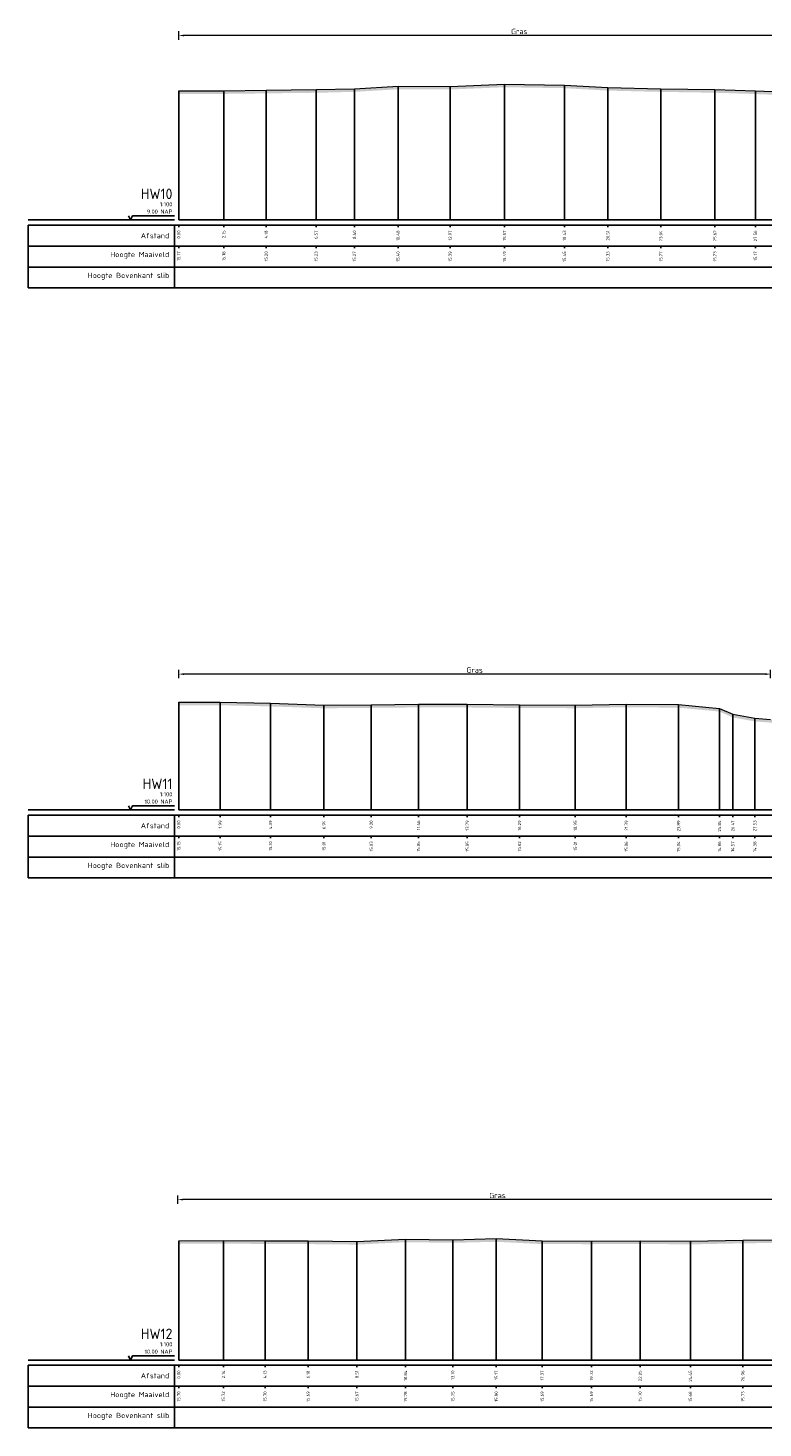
# Model space of a CAD drawing. Header units: metres. Extents: x 197883 to 206898, y 361907 to 364395.
# Tile 195 of 256: x 205777 to 205812, y 364076 to 364142. Entities that reach past the tile are written whole.
import ezdxf
from ezdxf.enums import TextEntityAlignment as Align

# ---------------------------------------------------------------- set-up
doc = ezdxf.new("R2010")
doc.units = ezdxf.units.M
doc.header["$PDMODE"] = 35
doc.header["$PDSIZE"] = 0.075
doc.layers.add('X-ME-AL-PROFIEL_HUIDIG MAAIVELD-GD', color=252, linetype='Continuous', lineweight=0)
doc.layers.add('X-XX-AL-DETAIL1-M', color=7, linetype='Continuous', lineweight=18)
doc.layers.add('X-ME-AL-PROFIELRASTER-S', color=7, linetype='Continuous')
doc.styles.add('NLCS-ISO-ANNOTATIVE-T18', font='NLCS-ISO.ttf', dxfattribs={"height": 1.8})
doc.styles.add('NLCS-ISO-M100-T25', font='NLCS-ISO.ttf', dxfattribs={"height": 0.25})
doc.dimstyles.new('NLCS-M100-T25-PIJL_L2_H1', dxfattribs={"dimscale": 0.1, "dimtxt": 2.5, "dimasz": 2.5, "dimexe": 2, "dimexo": 2, "dimgap": 0.7, "dimtad": 1, "dimzin": 0, "dimdsep": 46, "dimtxsty": 'NLCS-ISO-M100-T25', "dimcen": 0, "dimdle": 2, "dimclrd": 256, "dimclre": 256, "dimclrt": 256, "dimadec": 1, "dimazin": 0, "dimtfac": 1, "dimtdec": 3, "dimtofl": 0, "dimtmove": 0, "dimatfit": 3, "dimfxl": 2, "dimfxlon": 1, "dimtfillclr": 256, "dimtolj": 1, "dimtzin": 0, "dimlwd": -1, "dimlwe": -1, "dimarcsym": 0})

# ---------------------------------------------------------------- blocks, each defined once
blk = doc.blocks.new('SAL-PROFIELRASTER-D')
at = {"color": 0, "linetype": 'ByBlock', "lineweight": -2, "flags": 128}
for points in [[(-2, 0), (-72, 0)], [(-24, 2), (-23, 0), (-22, 2), (-2, 2)], [(-72, -12.5), (-72, -2.5)], [(0, -2.5), (-72, -2.5)], [(-2, -12.5), (-2, -2.5)], [(0, -12.5), (-72, -12.5)]]:
    blk.add_lwpolyline(points, dxfattribs=at)
at = {"color": 0, "linetype": 'ByBlock', "lineweight": -2, "style": 'NLCS-ISO-ANNOTATIVE-T18'}
blk.add_text('NAP', height=2, dxfattribs=at).set_placement((-3, 3), align=Align.RIGHT)
blk.add_text('Afstand', height=2.5, dxfattribs=at).set_placement((-4.5, -7.5), align=Align.MIDDLE_RIGHT)
for tag, height, p in [('PROFIELNR', 5, (-3, 10)), ('SCHAAL', 2, (-3, 6.5)), ('NAP', 2, (-9.94, 3))]:
    blk.add_attdef(tag, text='', height=height, dxfattribs=at).set_placement(p, align=Align.RIGHT)
blk = doc.blocks.new('SAL-PROFIELRASTER_BALK_EIND1-D')
at = {"color": 0, "linetype": 'ByBlock', "lineweight": -2, "flags": 128}
for points in [[(0, 0), (1, 0)], [(0, -2.5), (1, -2.5)], [(0, -12.5), (1, -12.5)]]:
    blk.add_lwpolyline(points, dxfattribs=at)
blk = doc.blocks.new('SAL-PROFIELRASTER_BALK-D')
at = {"color": 0, "linetype": 'ByBlock', "lineweight": -2}
for p, q in [((-72, -12.5), (-72, -2.5)), ((-2, -2.5), (-2, -12.5)), ((0, -12.5), (-72, -12.5))]:
    blk.add_line(p, q, dxfattribs=at)
at = {"color": 0, "linetype": 'ByBlock', "lineweight": -2, "style": 'NLCS-ISO-ANNOTATIVE-T18'}
for tag, height, p in [('TITEL1', 2.5, (-4.5, -6.5)), ('TITEL2', 1.5, (-4.5, -9.5))]:
    blk.add_attdef(tag, text='', height=height, dxfattribs=at).set_placement(p, align=Align.MIDDLE_RIGHT)
blk = doc.blocks.new('SAL-PROFIELRASTER_BALK_EIND2-D')
at = {"color": 0, "linetype": 'ByBlock', "lineweight": -2}
blk.add_line((1, -12.5), (0, -12.5), dxfattribs=at)
blk = doc.blocks.new('SAL-PROFIELRASTER_BALK_DATA-D')
at = {"color": 0, "linetype": 'ByBlock', "lineweight": -2}
blk.add_lwpolyline([(0, -3.5), (0, -2.5)], dxfattribs=at)
at = {"color": 0, "linetype": 'ByBlock', "lineweight": -2, "style": 'NLCS-ISO-ANNOTATIVE-T18'}
blk.add_attdef('GETAL', text='', height=1.5, rotation=90, dxfattribs=at).set_placement((0.75, -5), align=Align.RIGHT)
blk = doc.blocks.new('SAL-PROFIELRASTER_AANHAAL-D')
at = {"color": 9, "linetype": 'ByBlock', "lineweight": -2, "flags": 128}
blk.add_lwpolyline([(0, 1), (0, 0)], dxfattribs=at)
blk = doc.blocks.new('*D242')
at = {"layer": 'Defpoints', "color": 0, "transparency": 16777216}
for p in [(205783.859, 364111.55), (205812.145, 364109.38), (205783.859, 364105.056)]:
    blk.add_point(p, dxfattribs=at)
at = {"layer": 'X-XX-AL-DETAIL1-M', "color": 253, "transparency": 16777216}
for p, q in [((205783.859, 364111.35), (205783.859, 364111.75)), ((205812.145, 364111.35), (205812.145, 364111.75)), ((205811.895, 364111.55), (205784.109, 364111.55))]:
    blk.add_line(p, q, dxfattribs=at)
for points in [[(205784.109, 364111.592), (205784.109, 364111.508), (205783.859, 364111.55)], [(205811.895, 364111.592), (205811.895, 364111.508), (205812.145, 364111.55)]]:
    blk.add_solid(points, dxfattribs=at)
at = {"layer": 'X-XX-AL-DETAIL1-M', "color": 253, "transparency": 16777216, "insert": (205798.002, 364111.745), "char_height": 0.25, "attachment_point": 5, "style": 'NLCS-ISO-M100-T25'}
blk.add_mtext('\\A1;Gras', dxfattribs=at)
blk = doc.blocks.new('*D179')
at = {"layer": 'Defpoints', "color": 0, "transparency": 16777216}
for p in [(205783.859, 364142.073), (205816.411, 364138.328), (205783.859, 364133.257)]:
    blk.add_point(p, dxfattribs=at)
at = {"layer": 'X-XX-AL-DETAIL1-M', "color": 253, "transparency": 16777216}
for p, q in [((205783.859, 364141.873), (205783.859, 364142.273)), ((205816.161, 364142.073), (205784.109, 364142.073)), ((205816.411, 364141.873), (205816.411, 364142.273))]:
    blk.add_line(p, q, dxfattribs=at)
for points in [[(205784.109, 364142.115), (205784.109, 364142.032), (205783.859, 364142.073)], [(205816.161, 364142.115), (205816.161, 364142.032), (205816.411, 364142.073)]]:
    blk.add_solid(points, dxfattribs=at)
at = {"layer": 'X-XX-AL-DETAIL1-M', "color": 253, "transparency": 16777216, "insert": (205800.135, 364142.268), "char_height": 0.25, "attachment_point": 5, "style": 'NLCS-ISO-M100-T25'}
blk.add_mtext('\\A1;Gras', dxfattribs=at)
blk = doc.blocks.new('*D182')
at = {"layer": 'Defpoints', "color": 0, "transparency": 16777216}
for p in [(205783.82, 364086.433), (205783.82, 364076.204), (205814.3, 364076.204)]:
    blk.add_point(p, dxfattribs=at)
at = {"layer": 'X-XX-AL-DETAIL1-M', "color": 253, "transparency": 16777216}
for p, q in [((205783.82, 364086.233), (205783.82, 364086.633)), ((205814.05, 364086.433), (205784.07, 364086.433)), ((205814.3, 364086.233), (205814.3, 364086.633))]:
    blk.add_line(p, q, dxfattribs=at)
for points in [[(205784.07, 364086.475), (205784.07, 364086.391), (205783.82, 364086.433)], [(205814.05, 364086.475), (205814.05, 364086.391), (205814.3, 364086.433)]]:
    blk.add_solid(points, dxfattribs=at)
at = {"layer": 'X-XX-AL-DETAIL1-M', "color": 253, "transparency": 16777216, "insert": (205799.092, 364086.628), "char_height": 0.25, "attachment_point": 5, "style": 'NLCS-ISO-M100-T25'}
blk.add_mtext('\\A1;Gras', dxfattribs=at)

msp = doc.modelspace()

# ---------------------------------------------------------------- hatches: boundary and pattern name
at = {"layer": 'X-ME-AL-PROFIEL_HUIDIG MAAIVELD-GD'}
h = msp.add_hatch(dxfattribs=at)
h.set_pattern_fill('AGR-MAAIVELD', color=256, scale=0.05, pattern_type=2)
h.set_pattern_definition([(45, (-14.5062, 136.6852), (-0.25000007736, 0.25000007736), []), (45, (-14.5419, 136.72093), (0, 0.50000015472), [0.3535535, -0.3535535]), (45, (-14.57763, 136.75664), (0, 0.50000015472), [0.3535535, -0.3535535]), (45, (-14.61384, 136.79286), (0, 0.50000015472), [0.3535535, -0.3535535]), (45, (-14.64906, 136.82807), (0, 0.50000015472), [0.3535535, -0.3535535]), (45, (-14.68477, 136.8638), (0, 0.50000015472), [0.3535535, -0.3535535]), (45, (-14.7205, 136.8995), (0, 0.50000015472), [0.3535535, -0.3535535]), (315, (-14.5062, 136.6852), (0.25000007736, 0.25000007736), []), (315, (-14.4705, 136.72093), (0.50000015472, -1e-16), [0.3535535, -0.3535535]), (315, (-14.43477, 136.75664), (0.50000015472, -1e-16), [0.3535535, -0.3535535]), (315, (-14.39856, 136.79286), (0.50000015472, -1e-16), [0.3535535, -0.3535535]), (315, (-14.36334, 136.82807), (0.50000015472, -1e-16), [0.3535535, -0.3535535]), (315, (-14.32763, 136.8638), (0.50000015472, -1e-16), [0.3535535, -0.3535535]), (315, (-14.2919, 136.8995), (0.50000015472, -1e-16), [0.3535535, -0.3535535])])
h.paths.add_polyline_path([(205961.782, 364139.916), (205961.782, 364139.766), (205960.128, 364139.399), (205958.165, 364139.19), (205956.819, 364138.821), (205955.04, 364138.597), (205953.913, 364138.366), (205953.756, 364138.233), (205952.711, 364138.044), (205950.235, 364137.942), (205947.445, 364137.914), (205945.074, 364137.726), (205940.861, 364137.439), (205936.728, 364137.084), (205932.466, 364136.683), (205927.707, 364135.942), (205922.272, 364135.976), (205917.884, 364135.999), (205913.572, 364136.085), (205908.758, 364136.138), (205904.668, 364136.042), (205899.586, 364136.239), (205896.188, 364136.276), (205890.878, 364136.161), (205883.688, 364136.301), (205880.568, 364136.49), (205872.086, 364136.436), (205865.317, 364136.747), (205859.025, 364136.471), (205855.154, 364136.601), (205849.947, 364136.439), (205844.759, 364136.499), (205839.971, 364136.479), (205834.18, 364136.663), (205829.069, 364136.949), (205824.736, 364137.188), (205821.931, 364137.685), (205819.702, 364137.797), (205817.648, 364138.045), (205816.411, 364138.178), (205816.269, 364138.221), (205815.327, 364138.441), (205815.139, 364138.762), (205814.709, 364138.948), (205813.523, 364139.196), (205811.415, 364139.275), (205809.482, 364139.339), (205806.901, 364139.378), (205804.365, 364139.44), (205802.289, 364139.556), (205799.43, 364139.601), (205796.83, 364139.493), (205794.339, 364139.504), (205792.254, 364139.38), (205790.426, 364139.336), (205788.038, 364139.308), (205786.013, 364139.283), (205783.859, 364139.277), (205783.859, 364139.427), (205786.013, 364139.433), (205788.038, 364139.458), (205790.426, 364139.486), (205792.254, 364139.53), (205794.339, 364139.654), (205796.83, 364139.643), (205799.43, 364139.751), (205802.289, 364139.706), (205804.365, 364139.59), (205806.901, 364139.528), (205809.482, 364139.489), (205811.415, 364139.425), (205813.523, 364139.346), (205814.709, 364139.098), (205815.139, 364138.912), (205815.327, 364138.591), (205816.269, 364138.371), (205816.411, 364138.328), (205817.648, 364138.195), (205819.702, 364137.947), (205821.931, 364137.835), (205824.736, 364137.338), (205829.069, 364137.099), (205834.18, 364136.813), (205839.971, 364136.629), (205844.759, 364136.649), (205849.947, 364136.589), (205855.154, 364136.751), (205859.025, 364136.621), (205865.317, 364136.897), (205872.086, 364136.586), (205880.568, 364136.64), (205883.688, 364136.451), (205890.878, 364136.311), (205896.188, 364136.426), (205899.586, 364136.389), (205904.668, 364136.192), (205908.758, 364136.288), (205913.572, 364136.235), (205917.884, 364136.149), (205922.272, 364136.126), (205927.707, 364136.092), (205932.466, 364136.833), (205936.728, 364137.234), (205940.861, 364137.589), (205945.074, 364137.876), (205947.445, 364138.064), (205950.235, 364138.092), (205952.711, 364138.194), (205953.756, 364138.383), (205953.913, 364138.516), (205955.04, 364138.747), (205956.819, 364138.971), (205958.165, 364139.34), (205960.128, 364139.549)])
h = msp.add_hatch(dxfattribs=at)
h.set_pattern_fill('AGR-MAAIVELD', color=256, scale=0.05, pattern_type=2)
h.set_pattern_definition([(45, (-12.59725, 158.37664), (-0.25000007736, 0.25000007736), []), (45, (-12.63297, 158.41236), (0, 0.50000015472), [0.3535535, -0.3535535]), (45, (-12.6687, 158.44807), (0, 0.50000015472), [0.3535535, -0.3535535]), (45, (-12.7049, 158.4843), (0, 0.50000015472), [0.3535535, -0.3535535]), (45, (-12.7401, 158.5195), (0, 0.50000015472), [0.3535535, -0.3535535]), (45, (-12.77583, 158.5552), (0, 0.50000015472), [0.3535535, -0.3535535]), (45, (-12.81154, 158.59093), (0, 0.50000015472), [0.3535535, -0.3535535]), (315, (-12.59725, 158.37664), (0.25000007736, 0.25000007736), []), (315, (-12.56154, 158.41236), (0.50000015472, -1e-16), [0.3535535, -0.3535535]), (315, (-12.52583, 158.44807), (0.50000015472, -1e-16), [0.3535535, -0.3535535]), (315, (-12.4896, 158.4843), (0.50000015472, -1e-16), [0.3535535, -0.3535535]), (315, (-12.4544, 158.5195), (0.50000015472, -1e-16), [0.3535535, -0.3535535]), (315, (-12.4187, 158.5552), (0.50000015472, -1e-16), [0.3535535, -0.3535535]), (315, (-12.38297, 158.59093), (0.50000015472, -1e-16), [0.3535535, -0.3535535])])
h.paths.add_polyline_path([(206019.628, 364107.483), (206016.963, 364107.637), (206012.435, 364107.721), (206007.911, 364107.803), (206004.173, 364107.97), (206002.122, 364107.951), (205997.87, 364108.047), (205993.797, 364108.38), (205991.827, 364108.576), (205990.747, 364108.84), (205989.675, 364108.944), (205988.487, 364109.06), (205987.447, 364109.159), (205987.174, 364109.214), (205986.331, 364109.383), (205984.783, 364109.757), (205983.713, 364110.097), (205982.133, 364110.2), (205980.058, 364110.311), (205977.919, 364110.388), (205976.657, 364110.577), (205973.881, 364110.49), (205971.509, 364110.557), (205968.791, 364110.521), (205966.413, 364110.449), (205963.862, 364110.424), (205961.589, 364110.577), (205958.689, 364110.515), (205956.078, 364110.624), (205953.759, 364110.535), (205951.385, 364110.404), (205948.695, 364110.296), (205946.801, 364110.485), (205946.123, 364110.254), (205945.425, 364110.082), (205943.242, 364109.756), (205941.418, 364109.64), (205939.525, 364109.486), (205938.274, 364109.312), (205937.534, 364109.389), (205936.423, 364108.179), (205935.076, 364108.142), (205932.96, 364108.689), (205929.26, 364108.531), (205923.226, 364108.245), (205918.218, 364108.035), (205914.291, 364108.198), (205910.751, 364108.054), (205905.768, 364108.046), (205898.269, 364107.996), (205892.352, 364107.99), (205885.655, 364107.835), (205878.714, 364107.885), (205872.974, 364108.16), (205866.725, 364108.289), (205861.829, 364108.387), (205858.158, 364108.336), (205853.132, 364108.317), (205848.666, 364108.445), (205843.577, 364108.329), (205837.654, 364108.07), (205834.673, 364108.16), (205830.197, 364108.237), (205826.819, 364108.155), (205824.114, 364108.365), (205820.992, 364108.637), (205818.069, 364108.596), (205816.372, 364108.86), (205814.731, 364109.169), (205813.11, 364109.133), (205812.145, 364109.38), (205811.388, 364109.439), (205810.333, 364109.63), (205809.698, 364109.912), (205807.748, 364110.094), (205805.245, 364110.119), (205802.812, 364110.07), (205800.145, 364110.08), (205797.648, 364110.106), (205795.315, 364110.109), (205793.059, 364110.088), (205790.797, 364110.065), (205788.245, 364110.156), (205785.845, 364110.21), (205783.859, 364110.206), (205783.859, 364110.056), (205785.845, 364110.06), (205788.245, 364110.006), (205790.797, 364109.915), (205793.059, 364109.938), (205795.315, 364109.959), (205797.648, 364109.956), (205800.145, 364109.93), (205802.812, 364109.92), (205805.245, 364109.969), (205807.748, 364109.944), (205809.698, 364109.762), (205810.333, 364109.48), (205811.388, 364109.289), (205812.145, 364109.23), (205813.11, 364108.983), (205814.731, 364109.019), (205816.372, 364108.71), (205818.069, 364108.446), (205820.992, 364108.487), (205824.114, 364108.215), (205826.819, 364108.005), (205830.197, 364108.087), (205834.673, 364108.01), (205837.654, 364107.92), (205843.577, 364108.179), (205848.666, 364108.295), (205853.132, 364108.167), (205858.158, 364108.186), (205861.829, 364108.237), (205866.725, 364108.139), (205872.974, 364108.01), (205878.714, 364107.735), (205885.655, 364107.685), (205892.352, 364107.84), (205898.269, 364107.846), (205905.768, 364107.896), (205910.751, 364107.904), (205914.291, 364108.048), (205918.218, 364107.885), (205923.226, 364108.095), (205929.26, 364108.381), (205932.96, 364108.539), (205935.076, 364107.992), (205936.423, 364108.029), (205937.534, 364109.239), (205938.274, 364109.162), (205939.525, 364109.336), (205941.418, 364109.49), (205943.242, 364109.606), (205945.425, 364109.932), (205946.123, 364110.104), (205946.801, 364110.335), (205948.695, 364110.146), (205951.385, 364110.254), (205953.759, 364110.385), (205956.078, 364110.474), (205958.689, 364110.365), (205961.589, 364110.427), (205963.862, 364110.274), (205966.413, 364110.299), (205968.791, 364110.371), (205971.509, 364110.407), (205973.881, 364110.34), (205976.657, 364110.427), (205977.919, 364110.238), (205980.058, 364110.161), (205982.133, 364110.05), (205983.713, 364109.947), (205984.783, 364109.607), (205986.331, 364109.233), (205987.174, 364109.064), (205987.447, 364109.009), (205988.487, 364108.91), (205989.675, 364108.794), (205990.747, 364108.69), (205991.827, 364108.426), (205993.797, 364108.23), (205997.87, 364107.897), (206002.122, 364107.801), (206004.173, 364107.82), (206007.911, 364107.653), (206012.435, 364107.571), (206016.963, 364107.487), (206019.628, 364107.333)])
h = msp.add_hatch(dxfattribs=at)
h.set_pattern_fill('AGR-MAAIVELD', color=256, scale=0.05, pattern_type=2)
h.set_pattern_definition([(45, (-14.869, 183.4052), (-0.25000007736, 0.25000007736), []), (45, (-14.9047, 183.4409), (0, 0.50000015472), [0.3535535, -0.3535535]), (45, (-14.94042, 183.47662), (0, 0.50000015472), [0.3535535, -0.3535535]), (45, (-14.97664, 183.51284), (0, 0.50000015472), [0.3535535, -0.3535535]), (45, (-15.01185, 183.54805), (0, 0.50000015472), [0.3535535, -0.3535535]), (45, (-15.04757, 183.58376), (0, 0.50000015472), [0.3535535, -0.3535535]), (45, (-15.08328, 183.61948), (0, 0.50000015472), [0.3535535, -0.3535535]), (315, (-14.869, 183.4052), (0.25000007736, 0.25000007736), []), (315, (-14.83328, 183.4409), (0.50000015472, -1e-16), [0.3535535, -0.3535535]), (315, (-14.79757, 183.47662), (0.50000015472, -1e-16), [0.3535535, -0.3535535]), (315, (-14.76135, 183.51284), (0.50000015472, -1e-16), [0.3535535, -0.3535535]), (315, (-14.72614, 183.54805), (0.50000015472, -1e-16), [0.3535535, -0.3535535]), (315, (-14.69042, 183.58376), (0.50000015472, -1e-16), [0.3535535, -0.3535535]), (315, (-14.6547, 183.61948), (0.50000015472, -1e-16), [0.3535535, -0.3535535])])
h.paths.add_polyline_path([(205931.232, 364081.361), (205931.232, 364081.211), (205927.966, 364081.276), (205924.245, 364081.201), (205920.07, 364081.186), (205915.486, 364081.033), (205911.537, 364081.062), (205908.09, 364081.059), (205904.435, 364081.129), (205901.637, 364081.223), (205898.37, 364081.137), (205894.805, 364081.238), (205891.822, 364081.281), (205889.258, 364081.392), (205885.224, 364081.304), (205881.706, 364081.356), (205876.684, 364081.489), (205873.607, 364081.479), (205870.11, 364081.473), (205866.723, 364081.454), (205863.416, 364081.501), (205860.706, 364081.537), (205858.1, 364081.607), (205855.849, 364081.598), (205853.742, 364081.725), (205852.404, 364081.734), (205849.675, 364082.359), (205848.295, 364082.532), (205845.939, 364082.569), (205843.75, 364082.583), (205841.389, 364082.6), (205839.445, 364082.622), (205837.328, 364082.545), (205835.151, 364082.629), (205832.977, 364082.578), (205830.851, 364082.604), (205826.947, 364082.55), (205825.174, 364082.483), (205823.633, 364082.421), (205822.216, 364082.28), (205821.507, 364082.267), (205820.608, 364082.433), (205819.854, 364082.293), (205819.142, 364082.673), (205818.506, 364082.964), (205817.503, 364083.105), (205817.071, 364083.484), (205816.117, 364083.882), (205814.494, 364084.082), (205812.825, 364084.364), (205810.82, 364084.343), (205808.309, 364084.29), (205805.907, 364084.317), (205803.581, 364084.301), (205801.226, 364084.305), (205799.034, 364084.415), (205796.957, 364084.366), (205794.701, 364084.397), (205792.372, 364084.282), (205790.042, 364084.305), (205787.986, 364084.311), (205785.995, 364084.33), (205783.859, 364084.317), (205783.859, 364084.467), (205785.995, 364084.48), (205787.986, 364084.461), (205790.042, 364084.455), (205792.372, 364084.432), (205794.701, 364084.547), (205796.957, 364084.516), (205799.034, 364084.565), (205801.226, 364084.455), (205803.581, 364084.451), (205805.907, 364084.467), (205808.309, 364084.44), (205810.82, 364084.493), (205812.825, 364084.514), (205814.494, 364084.232), (205816.117, 364084.032), (205817.071, 364083.634), (205817.503, 364083.255), (205818.506, 364083.114), (205819.142, 364082.823), (205819.854, 364082.443), (205820.608, 364082.583), (205821.507, 364082.417), (205822.216, 364082.43), (205823.633, 364082.571), (205825.174, 364082.633), (205826.947, 364082.7), (205830.851, 364082.754), (205832.977, 364082.728), (205835.151, 364082.779), (205837.328, 364082.695), (205839.445, 364082.772), (205841.389, 364082.75), (205843.75, 364082.733), (205845.939, 364082.719), (205848.295, 364082.682), (205849.675, 364082.509), (205852.404, 364081.884), (205853.742, 364081.875), (205855.849, 364081.748), (205858.1, 364081.757), (205860.706, 364081.687), (205863.416, 364081.651), (205866.723, 364081.604), (205870.11, 364081.623), (205873.607, 364081.629), (205876.684, 364081.639), (205881.706, 364081.506), (205885.224, 364081.454), (205889.258, 364081.542), (205891.822, 364081.431), (205894.805, 364081.388), (205898.37, 364081.287), (205901.637, 364081.373), (205904.435, 364081.279), (205908.09, 364081.209), (205911.537, 364081.212), (205915.486, 364081.183), (205920.07, 364081.336), (205924.245, 364081.351), (205927.966, 364081.426)])

# ---------------------------------------------------------------- linework, layer by layer
for points in [[(205783.859, 364139.427), (205786.013, 364139.433), (205788.038, 364139.458), (205790.426, 364139.486), (205792.254, 364139.53), (205794.339, 364139.654), (205796.83, 364139.643), (205799.43, 364139.751), (205802.289, 364139.706), (205804.365, 364139.59), (205806.901, 364139.528), (205809.482, 364139.489), (205811.415, 364139.425), (205813.523, 364139.346)], [(205783.859, 364110.206), (205785.845, 364110.21), (205788.245, 364110.156), (205790.797, 364110.065), (205793.059, 364110.088), (205795.315, 364110.109), (205797.648, 364110.106), (205800.145, 364110.08), (205802.812, 364110.07), (205805.245, 364110.119), (205807.748, 364110.094), (205809.698, 364109.912), (205810.333, 364109.63), (205811.388, 364109.439), (205812.145, 364109.38)], [(205783.859, 364084.467), (205785.995, 364084.48), (205787.986, 364084.461), (205790.042, 364084.455), (205792.372, 364084.432), (205794.701, 364084.547), (205796.957, 364084.516), (205799.034, 364084.565), (205801.226, 364084.455), (205803.581, 364084.451), (205805.907, 364084.467), (205808.309, 364084.44), (205810.82, 364084.493), (205812.825, 364084.514)]]:
    msp.add_lwpolyline(points, dxfattribs=at)

# ---------------------------------------------------------------- block references
at = {"layer": 'X-ME-AL-PROFIELRASTER-S'}
for p, yscale in [((205799.43, 364133.257), 6.494), ((205802.289, 364133.257), 6.449), ((205783.859, 364133.257), 6.17), ((205786.013, 364133.257), 6.176), ((205788.038, 364133.257), 6.201000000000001), ((205790.426, 364133.257), 6.228999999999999), ((205792.254, 364133.257), 6.273), ((205794.339, 364133.257), 6.397), ((205796.83, 364133.257), 6.385999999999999), ((205804.365, 364133.257), 6.333), ((205806.901, 364133.257), 6.271000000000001), ((205809.482, 364133.257), 6.231999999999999), ((205811.415, 364133.257), 6.167999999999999), ((205783.859, 364105.056), 5.15), ((205785.845, 364105.056), 5.154), ((205788.245, 364105.056), 5.1), ((205790.797, 364105.056), 5.009), ((205793.059, 364105.056), 5.032), ((205795.315, 364105.056), 5.053000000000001), ((205797.648, 364105.056), 5.050000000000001), ((205800.145, 364105.056), 5.023999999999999), ((205802.812, 364105.056), 5.013999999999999), ((205805.245, 364105.056), 5.063000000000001), ((205807.748, 364105.056), 5.038), ((205809.698, 364105.056), 4.856), ((205810.333, 364105.056), 4.574), ((205811.388, 364105.056), 4.382999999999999), ((205783.859, 364078.765), 5.702), ((205785.995, 364078.765), 5.715), ((205787.986, 364078.765), 5.696), ((205790.042, 364078.765), 5.69), ((205792.372, 364078.765), 5.667), ((205794.701, 364078.765), 5.782), ((205796.957, 364078.765), 5.750999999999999), ((205799.034, 364078.765), 5.800000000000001), ((205801.226, 364078.765), 5.69), ((205803.581, 364078.765), 5.686), ((205805.907, 364078.765), 5.702), ((205808.309, 364078.765), 5.675000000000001), ((205810.82, 364078.765), 5.728)]:
    msp.add_blockref('SAL-PROFIELRASTER_AANHAAL-D', p, dxfattribs=dict(at, yscale=yscale))
at = {"layer": 'X-ME-AL-PROFIELRASTER-S', "xscale": 0.1, "yscale": 0.1, "zscale": 0.1}
for name, p, values in [('SAL-PROFIELRASTER-D', (205783.859, 364133.257), {'PROFIELNR': 'HW10', 'SCHAAL': '1:100', 'NAP': '9.00'}), ('SAL-PROFIELRASTER_BALK_DATA-D', (205783.859, 364133.257), {'GETAL': '0.00'}), ('SAL-PROFIELRASTER_BALK_DATA-D', (205786.013, 364133.257), {'GETAL': '2.15'}), ('SAL-PROFIELRASTER_BALK_DATA-D', (205788.038, 364133.257), {'GETAL': '4.18'}), ('SAL-PROFIELRASTER_BALK_DATA-D', (205790.426, 364133.257), {'GETAL': '6.57'}), ('SAL-PROFIELRASTER_BALK_DATA-D', (205792.254, 364133.257), {'GETAL': '8.40'}), ('SAL-PROFIELRASTER_BALK_DATA-D', (205794.339, 364133.257), {'GETAL': '10.48'}), ('SAL-PROFIELRASTER_BALK_DATA-D', (205796.83, 364133.257), {'GETAL': '12.97'}), ('SAL-PROFIELRASTER_BALK_DATA-D', (205799.43, 364133.257), {'GETAL': '15.57'}), ('SAL-PROFIELRASTER_BALK_DATA-D', (205802.289, 364133.257), {'GETAL': '18.43'}), ('SAL-PROFIELRASTER_BALK_DATA-D', (205804.365, 364133.257), {'GETAL': '20.51'}), ('SAL-PROFIELRASTER_BALK_DATA-D', (205806.901, 364133.257), {'GETAL': '23.04'}), ('SAL-PROFIELRASTER_BALK_DATA-D', (205809.482, 364133.257), {'GETAL': '25.62'}), ('SAL-PROFIELRASTER_BALK_DATA-D', (205811.415, 364133.257), {'GETAL': '27.56'}), ('SAL-PROFIELRASTER_BALK-D', (205783.859, 364132.257), {'TITEL1': 'Hoogte Maaiveld'}), ('SAL-PROFIELRASTER_BALK_DATA-D', (205783.859, 364132.257), {'GETAL': '15.17'}), ('SAL-PROFIELRASTER_BALK_DATA-D', (205786.013, 364132.257), {'GETAL': '15.18'}), ('SAL-PROFIELRASTER_BALK_DATA-D', (205788.038, 364132.257), {'GETAL': '15.20'}), ('SAL-PROFIELRASTER_BALK_DATA-D', (205790.426, 364132.257), {'GETAL': '15.23'}), ('SAL-PROFIELRASTER_BALK_DATA-D', (205792.254, 364132.257), {'GETAL': '15.27'}), ('SAL-PROFIELRASTER_BALK_DATA-D', (205794.339, 364132.257), {'GETAL': '15.40'}), ('SAL-PROFIELRASTER_BALK_DATA-D', (205796.83, 364132.257), {'GETAL': '15.39'}), ('SAL-PROFIELRASTER_BALK_DATA-D', (205799.43, 364132.257), {'GETAL': '15.49'}), ('SAL-PROFIELRASTER_BALK_DATA-D', (205802.289, 364132.257), {'GETAL': '15.45'}), ('SAL-PROFIELRASTER_BALK_DATA-D', (205804.365, 364132.257), {'GETAL': '15.33'}), ('SAL-PROFIELRASTER_BALK_DATA-D', (205806.901, 364132.257), {'GETAL': '15.27'}), ('SAL-PROFIELRASTER_BALK_DATA-D', (205809.482, 364132.257), {'GETAL': '15.23'}), ('SAL-PROFIELRASTER_BALK_DATA-D', (205811.415, 364132.257), {'GETAL': '15.17'}), ('SAL-PROFIELRASTER_BALK-D', (205783.859, 364131.257), {'TITEL1': 'Hoogte Bovenkant slib'}), ('SAL-PROFIELRASTER-D', (205783.859, 364105.056), {'PROFIELNR': 'HW11', 'SCHAAL': '1:100', 'NAP': '10.00'}), ('SAL-PROFIELRASTER_BALK_DATA-D', (205783.859, 364105.056), {'GETAL': '0.00'}), ('SAL-PROFIELRASTER_BALK_DATA-D', (205785.845, 364105.056), {'GETAL': '1.99'}), ('SAL-PROFIELRASTER_BALK_DATA-D', (205788.245, 364105.056), {'GETAL': '4.39'}), ('SAL-PROFIELRASTER_BALK_DATA-D', (205790.797, 364105.056), {'GETAL': '6.94'}), ('SAL-PROFIELRASTER_BALK_DATA-D', (205793.059, 364105.056), {'GETAL': '9.20'}), ('SAL-PROFIELRASTER_BALK_DATA-D', (205795.315, 364105.056), {'GETAL': '11.46'}), ('SAL-PROFIELRASTER_BALK_DATA-D', (205797.648, 364105.056), {'GETAL': '13.79'}), ('SAL-PROFIELRASTER_BALK_DATA-D', (205800.145, 364105.056), {'GETAL': '16.29'}), ('SAL-PROFIELRASTER_BALK_DATA-D', (205802.812, 364105.056), {'GETAL': '18.95'}), ('SAL-PROFIELRASTER_BALK_DATA-D', (205805.245, 364105.056), {'GETAL': '21.39'}), ('SAL-PROFIELRASTER_BALK_DATA-D', (205807.748, 364105.056), {'GETAL': '23.89'}), ('SAL-PROFIELRASTER_BALK_DATA-D', (205809.698, 364105.056), {'GETAL': '25.84'}), ('SAL-PROFIELRASTER_BALK_DATA-D', (205810.333, 364105.056), {'GETAL': '26.47'}), ('SAL-PROFIELRASTER_BALK_DATA-D', (205811.388, 364105.056), {'GETAL': '27.53'}), ('SAL-PROFIELRASTER_BALK-D', (205783.859, 364104.056), {'TITEL1': 'Hoogte Maaiveld'}), ('SAL-PROFIELRASTER_BALK_DATA-D', (205783.859, 364104.056), {'GETAL': '15.15'}), ('SAL-PROFIELRASTER_BALK_DATA-D', (205785.845, 364104.056), {'GETAL': '15.15'}), ('SAL-PROFIELRASTER_BALK_DATA-D', (205788.245, 364104.056), {'GETAL': '15.10'}), ('SAL-PROFIELRASTER_BALK_DATA-D', (205790.797, 364104.056), {'GETAL': '15.01'}), ('SAL-PROFIELRASTER_BALK_DATA-D', (205793.059, 364104.056), {'GETAL': '15.03'}), ('SAL-PROFIELRASTER_BALK_DATA-D', (205795.315, 364104.056), {'GETAL': '15.05'}), ('SAL-PROFIELRASTER_BALK_DATA-D', (205797.648, 364104.056), {'GETAL': '15.05'}), ('SAL-PROFIELRASTER_BALK_DATA-D', (205800.145, 364104.056), {'GETAL': '15.02'}), ('SAL-PROFIELRASTER_BALK_DATA-D', (205802.812, 364104.056), {'GETAL': '15.01'}), ('SAL-PROFIELRASTER_BALK_DATA-D', (205805.245, 364104.056), {'GETAL': '15.06'}), ('SAL-PROFIELRASTER_BALK_DATA-D', (205807.748, 364104.056), {'GETAL': '15.04'}), ('SAL-PROFIELRASTER_BALK_DATA-D', (205809.698, 364104.056), {'GETAL': '14.86'}), ('SAL-PROFIELRASTER_BALK_DATA-D', (205810.333, 364104.056), {'GETAL': '14.57'}), ('SAL-PROFIELRASTER_BALK_DATA-D', (205811.388, 364104.056), {'GETAL': '14.38'}), ('SAL-PROFIELRASTER_BALK-D', (205783.859, 364103.056), {'TITEL1': 'Hoogte Bovenkant slib'}), ('SAL-PROFIELRASTER-D', (205783.859, 364078.765), {'PROFIELNR': 'HW12', 'SCHAAL': '1:100', 'NAP': '10.00'}), ('SAL-PROFIELRASTER_BALK_DATA-D', (205783.859, 364078.765), {'GETAL': '0.00'}), ('SAL-PROFIELRASTER_BALK_DATA-D', (205785.995, 364078.765), {'GETAL': '2.14'}), ('SAL-PROFIELRASTER_BALK_DATA-D', (205787.986, 364078.765), {'GETAL': '4.13'}), ('SAL-PROFIELRASTER_BALK_DATA-D', (205790.042, 364078.765), {'GETAL': '6.18'}), ('SAL-PROFIELRASTER_BALK_DATA-D', (205792.372, 364078.765), {'GETAL': '8.51'}), ('SAL-PROFIELRASTER_BALK_DATA-D', (205794.701, 364078.765), {'GETAL': '10.84'}), ('SAL-PROFIELRASTER_BALK_DATA-D', (205796.957, 364078.765), {'GETAL': '13.10'}), ('SAL-PROFIELRASTER_BALK_DATA-D', (205799.034, 364078.765), {'GETAL': '15.17'}), ('SAL-PROFIELRASTER_BALK_DATA-D', (205801.226, 364078.765), {'GETAL': '17.37'}), ('SAL-PROFIELRASTER_BALK_DATA-D', (205803.581, 364078.765), {'GETAL': '19.72'}), ('SAL-PROFIELRASTER_BALK_DATA-D', (205805.907, 364078.765), {'GETAL': '22.05'}), ('SAL-PROFIELRASTER_BALK_DATA-D', (205808.309, 364078.765), {'GETAL': '24.45'}), ('SAL-PROFIELRASTER_BALK_DATA-D', (205810.82, 364078.765), {'GETAL': '26.96'}), ('SAL-PROFIELRASTER_BALK-D', (205783.859, 364077.765), {'TITEL1': 'Hoogte Maaiveld'}), ('SAL-PROFIELRASTER_BALK_DATA-D', (205783.859, 364077.765), {'GETAL': '15.70'}), ('SAL-PROFIELRASTER_BALK_DATA-D', (205785.995, 364077.765), {'GETAL': '15.72'}), ('SAL-PROFIELRASTER_BALK_DATA-D', (205787.986, 364077.765), {'GETAL': '15.70'}), ('SAL-PROFIELRASTER_BALK_DATA-D', (205790.042, 364077.765), {'GETAL': '15.69'}), ('SAL-PROFIELRASTER_BALK_DATA-D', (205792.372, 364077.765), {'GETAL': '15.67'}), ('SAL-PROFIELRASTER_BALK_DATA-D', (205794.701, 364077.765), {'GETAL': '15.78'}), ('SAL-PROFIELRASTER_BALK_DATA-D', (205796.957, 364077.765), {'GETAL': '15.75'}), ('SAL-PROFIELRASTER_BALK_DATA-D', (205799.034, 364077.765), {'GETAL': '15.80'}), ('SAL-PROFIELRASTER_BALK_DATA-D', (205801.226, 364077.765), {'GETAL': '15.69'}), ('SAL-PROFIELRASTER_BALK_DATA-D', (205803.581, 364077.765), {'GETAL': '15.69'}), ('SAL-PROFIELRASTER_BALK_DATA-D', (205805.907, 364077.765), {'GETAL': '15.70'}), ('SAL-PROFIELRASTER_BALK_DATA-D', (205808.309, 364077.765), {'GETAL': '15.68'}), ('SAL-PROFIELRASTER_BALK_DATA-D', (205810.82, 364077.765), {'GETAL': '15.73'}), ('SAL-PROFIELRASTER_BALK-D', (205783.859, 364076.765), {'TITEL1': 'Hoogte Bovenkant slib'})]:
    msp.add_blockref(name, p, dxfattribs=at).add_auto_attribs(values)
at = {"layer": 'X-ME-AL-PROFIELRASTER-S', "yscale": 0.1}
for name, p, xscale, zscale in [('SAL-PROFIELRASTER_BALK_EIND1-D', (205783.859, 364133.257), 178.5481913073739, 178.5481913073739), ('SAL-PROFIELRASTER_BALK_EIND2-D', (205783.859, 364132.257), 178.5481913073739, 178.5481913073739), ('SAL-PROFIELRASTER_BALK_EIND2-D', (205783.859, 364131.257), 178.5481913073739, 178.5481913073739), ('SAL-PROFIELRASTER_BALK_EIND1-D', (205783.859, 364105.056), 237.532909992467, 237.532909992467), ('SAL-PROFIELRASTER_BALK_EIND2-D', (205783.859, 364104.056), 237.532909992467, 237.532909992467), ('SAL-PROFIELRASTER_BALK_EIND2-D', (205783.859, 364103.056), 237.532909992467, 237.532909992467), ('SAL-PROFIELRASTER_BALK_EIND1-D', (205783.859, 364078.765), 148.7877641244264, 148.7877641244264), ('SAL-PROFIELRASTER_BALK_EIND2-D', (205783.859, 364077.765), 148.7877641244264, 148.7877641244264), ('SAL-PROFIELRASTER_BALK_EIND2-D', (205783.859, 364076.765), 148.7877641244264, 148.7877641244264)]:
    msp.add_blockref(name, p, dxfattribs=dict(at, xscale=xscale, zscale=zscale))

# ---------------------------------------------------------------- dimensions: what is measured, and where the dimension line sits
at = {"layer": 'X-XX-AL-DETAIL1-M', "color": 253}
for base, p1, p2, picture, middle in [((205783.859, 364142.073), (205816.411, 364138.328), (205783.859, 364133.257), '*D179', (205800.135, 364142.073)), ((205783.859, 364111.55), (205812.145, 364109.38), (205783.859, 364105.056), '*D242', (205798.002, 364111.55)), ((205783.82, 364086.433), (205814.3, 364076.204), (205783.82, 364076.204), '*D182', (205799.092, 364086.433))]:
    dim = msp.add_linear_dim(base=base, p1=p1, p2=p2, text='Gras', dimstyle='NLCS-M100-T25-PIJL_L2_H1', override={"dimclrd": 253, "dimclre": 253, "dimclrt": 253}, dxfattribs=at)
    dim.commit()
    dim.dimension.update_dxf_attribs({"geometry": picture, "text_midpoint": middle, "dimtype": 160})

doc.saveas('drawing.dxf')
